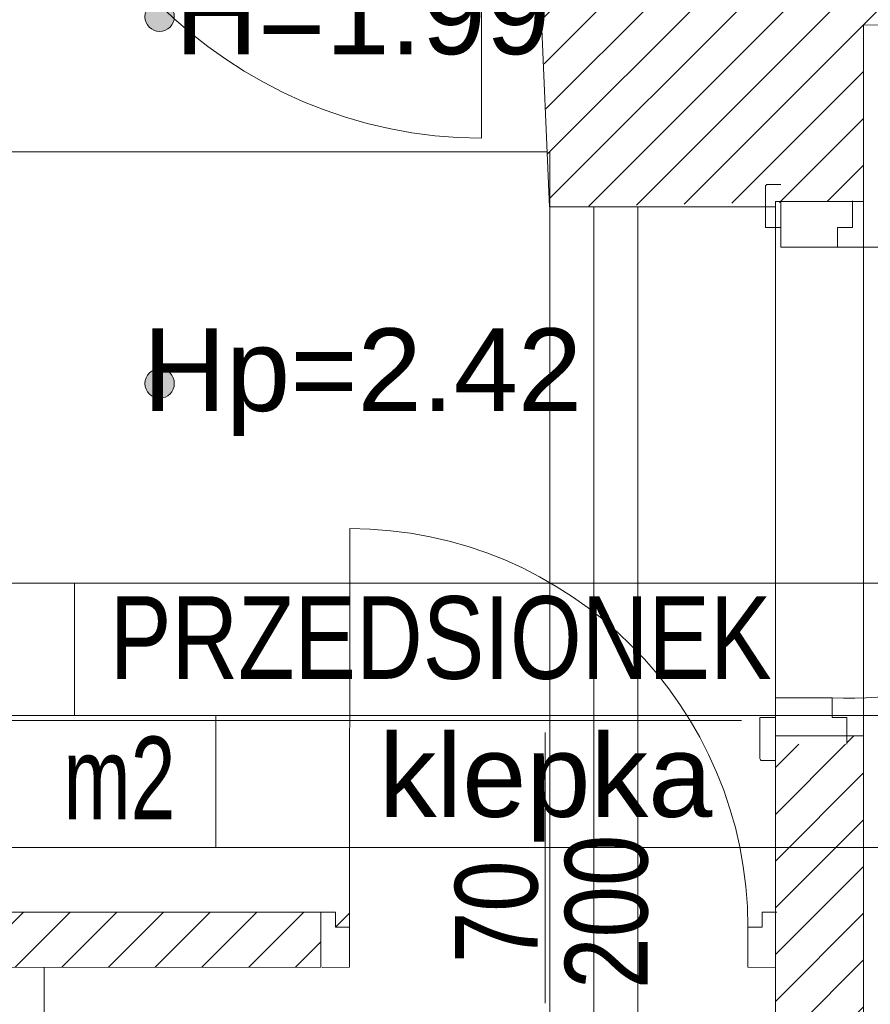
# Model space of a CAD drawing. Header units: millimetres. Extents: x -573548 to 674770, y -210017 to -47794.
# Tile 16 of 234: x 88448 to 89992, y -152610 to -150823. Entities that reach past the tile are written whole.
import ezdxf

# ---------------------------------------------------------------- set-up
doc = ezdxf.new("R2010")
doc.units = ezdxf.units.MM
for name, color, linetype, lineweight in [('A.05 RZUT 1 PIĘTRA_is$0$A-DRZWI_Nr_pióra__9', 8, 'Continuous', 9), ('A.05 RZUT 1 PIĘTRA_is$0$A-OPISY-2_Nr_pióra__2', 8, 'Continuous', 9), ('A.05 RZUT 1 PIĘTRA_is$0$A-OPISY-3_Nr_pióra__6', 8, 'Continuous', 9), ('A.05 RZUT 1 PIĘTRA_is$0$A-WYSOKOSCI_Nr_pióra__7', 8, 'Continuous', 9), ('A.05 RZUT 1 PIĘTRA_is$0$belki nad_Nr_pióra__1', 8, 'Continuous', 9), ('A.05 RZUT 1 PIĘTRA_is$0$Drawing & Figure_Nr_pióra__18', 8, 'Continuous', 9), ('A.05 RZUT 1 PIĘTRA_is$0$DRZWI_Nr_pióra__41', 8, 'Continuous', 9), ('A.05 RZUT 1 PIĘTRA_is$0$linia nadproza_Nr_pióra__1', 8, 'Continuous', 9), ('A.05 RZUT 1 PIĘTRA_is$0$opisy inne_Nr_pióra__1', 8, 'Continuous', 9), ('A.05 RZUT 1 PIĘTRA_is$0$OSIE_Nr_pióra__1', 8, 'Continuous', 9), ('A.05 RZUT 1 PIĘTRA_is$0$POSADZKI_Nr_pióra__18', 8, 'Continuous', 9), ('A.05 RZUT 1 PIĘTRA_is$0$SCIANY_KONSTR_Nr_pióra__4', 8, 'Continuous', 9), ('A.05 RZUT 1 PIĘTRA_is$0$Structural - Bearing_Nr_pióra__21', 8, 'Continuous', 9)]:
    doc.layers.add(name, color=color, linetype=linetype, lineweight=lineweight)
doc.styles.add('A.05 RZUT 1 PIĘTRA_is$0$STYL_AUTOMATYCZNY_1', font='arial.ttf')
doc.styles.add('A.05 RZUT 1 PIĘTRA_is$0$STYL_AUTOMATYCZNY_4', font='arial.ttf', dxfattribs={"width": 0.8})
doc.styles.add('A.05 RZUT 1 PIĘTRA_is$0$STYL_AUTOMATYCZNY_5', font='arial.ttf', dxfattribs={"width": 0.7})
pattern_1 = [(45, (0, 0), (-42.426407, 42.426407), [])]

# ---------------------------------------------------------------- blocks, each defined once
blk = doc.blocks.new('A.05 RZUT 1 PIĘTRA_is')
at = {"layer": 'A.05 RZUT 1 PIĘTRA_is$0$A-WYSOKOSCI_Nr_pióra__7'}
for points in [[(89012.8, -100817.7, 1), (88959.4, -100817.7, 1)], [(89012.8, -101483.3, 1), (88959.4, -101483.3, 1)]]:
    blk.add_hatch(color=256, dxfattribs=at).paths.add_polyline_path(points)
at = {"layer": 'A.05 RZUT 1 PIĘTRA_is$0$Drawing & Figure_Nr_pióra__18'}
h = blk.add_hatch(dxfattribs=at)
h.set_pattern_fill('Common_Brick_0001', color=256, style=0, pattern_type=2)
h.set_pattern_definition(pattern_1)
h.paths.add_polyline_path([(89654.6, -100102.9), (89694.3, -101162.9), (90244.3, -101151.9), (90244.3, -101152.9), (90264.3, -101152.9), (90264.3, -100832.9), (90764.3, -100826.6), (90823.3, -100825.8), (90823.3, -100825.3), (90903.3, -100824.3), (90903.3, -100824.8), (90983.3, -100823.8), (93664.1, -100790.2), (93744.1, -100789.2), (93824.1, -100788.2), (94503.3, -100779.6), (94854.3, -100775.2), (94934.3, -100774.2), (95014.3, -100773.2), (95044.3, -100772.9), (95044.3, -101287.2), (95044.3, -104162.2), (95044.3, -104362.2), (95044.3, -104732.9), (93158.2, -104732.9), (93068.8, -105120.5), (93068.8, -105263.1), (93082.2, -105383.1), (93091.7, -105383.1, -0.383982), (93127.2, -105418.4), (93139.5, -105418.4), (93139.5, -105433.4, 1.205804), (93187.4, -105465.6), (93202.1, -105465.6), (93202.1, -105483.1), (93284.8, -105483.1), (95122.5, -105483.1), (95163.8, -105483.1), (95163.8, -105465.6), (95178.6, -105465.6, 0.263086), (95201.5, -105483.1), (95209.5, -105483.1, 0.761796), (95217, -105427), (95217, -105412.2), (95663.8, -105412.2), (96110.6, -105412.2), (96110.6, -105427, 0.761796), (96118.1, -105483.1), (96126, -105483.1, 0.263086), (96149, -105465.6), (96163.8, -105465.6), (96163.8, -105483.1), (96246.4, -105483.1), (98021.7, -105483.1), (98037.6, -105483.1), (98037.6, -105465.6), (98052.4, -105465.6, 1.205804), (98100.2, -105433.4), (98100.2, -105418.4), (98112.6, -105418.4, -0.383982), (98148.1, -105383.1), (98157.6, -105383.1), (98170.9, -105263.1), (98170.9, -105130.5), (98077.5, -104882.9), (97788, -104882.9), (95677.5, -104882.9), (95679.6, -104662.9), (95682.5, -104362.2), (95684.4, -104162.2), (95712.1, -101287.2), (95727.5, -99682.9), (98025, -99682.9), (98094.2, -99114.5), (98094.2, -98984.5), (95622.2, -98984.5), (95616.6, -97541), (95023.8, -97541), (95026.5, -98041.5), (94503.3, -98041.4), (93024.1, -98041), (93024.1, -98041), (93024.1, -98532.9), (93024.1, -98981.5), (93034.1, -98981.5), (93164.1, -98981.5), (93164.1, -98532.9), (93164.1, -98201.5), (94503.3, -98201.5), (95016.5, -98201.5), (95016.5, -99042.9), (95036.5, -99042.9), (95274.5, -99042.9), (95274.5, -99182.9), (95016.5, -99182.9), (95016.5, -100032.8), (94642.7, -100032.8), (94503.3, -100032.8), (94346.5, -100032.8), (93368.8, -100032.8), (93187.6, -100032.8), (93187.6, -99972.8), (93047.6, -99972.8), (93047.6, -100102.8), (92867.6, -100102.8), (92867.6, -100591.8), (92867.6, -100622.8), (91784.1, -100622.8), (91784.1, -99845), (91644.1, -99845), (91644.1, -100102.9), (90903.3, -100102.9), (90764.3, -100102.9)])
h.paths.add_polyline_path([(94000.4, -100634.4), (93799.7, -100634.4), (93799.7, -100374.4), (94079.7, -100374.4), (94079.7, -100565.3)], flags=0)
h = blk.add_hatch(dxfattribs=at)
h.set_pattern_fill('Common_Brick_0001', color=256, style=0, pattern_type=2)
h.set_pattern_definition(pattern_1)
h.paths.add_polyline_path([(87115.9, -100492.8), (87117.8, -100822.8), (87139.6, -101122.7), (87143.7, -101122.7), (87762.4, -101122.8), (87762.4, -102100.8), (87662.4, -102100.8), (87662.4, -102410.8), (87574.3, -102411.9), (87574.3, -103580.4), (87514.3, -103580.4), (87514.3, -103595.4), (87527.3, -103595.4), (87527.3, -103607.4, -0.371445), (87540.3, -103623.3), (87540.3, -103695.7, 0.436052), (87550.3, -103705.4), (87550.3, -103720.4), (87574.3, -103720.4), (87874.2, -103720.4), (88324.3, -103632.9), (88324.3, -103632.5), (88324.4, -102743.8), (88324.3, -102542.9), (88333.3, -102542.9), (88413.3, -102542.8), (88493.3, -102542.8), (88776.7, -102542.8), (89278.8, -102542.8), (89278.9, -102442.9), (88493.3, -102442.9), (88413.3, -102442.8), (88333.3, -102442.9), (88310.5, -102442.9), (88294.5, -101062.8), (88294.6, -101062.8), (88294.1, -100242.9), (88654.1, -100242.9), (88654.1, -100102.9), (88413.3, -100102.9), (88264.1, -100102.9), (88264.1, -100032.8), (88264.1, -99982.8), (88124.2, -99982.8), (88124.1, -100032.8), (87626.1, -100032.8), (87624.2, -100492.8)])
h = blk.add_hatch(dxfattribs=at)
h.set_pattern_fill('Common_Brick_0001', color=256, style=0, pattern_type=2)
h.set_pattern_definition(pattern_1)
h.paths.add_polyline_path([(87734.4, -104420.9), (87590.3, -104420.9), (87592.9, -104560.9), (87592.9, -104676.4), (87592.9, -105483.1), (88377.9, -105483.1), (88437.5, -105483.1), (88437.5, -105465.6), (88452.3, -105465.6, 0.263086), (88475.3, -105483.1), (88483.2, -105483.1, 0.761796), (88490.7, -105427), (88490.7, -105412.2), (88937.5, -105412.2), (89384.3, -105412.2), (89384.3, -105427, 0.761796), (89391.8, -105483.1), (89399.7, -105483.1, 0.263086), (89422.7, -105465.6), (89437.5, -105465.6), (89437.5, -105483.1), (89501.9, -105483.1), (92019.7, -105483.1), (92102.4, -105483.1), (92102.4, -105465.6), (92117.2, -105465.6, 1.205804), (92165, -105433.4), (92165, -105418.4), (92177.3, -105418.4, -0.383982), (92212.8, -105383.1), (92222.4, -105383.1), (92235.7, -105263.1), (92235.7, -105120.5), (92171.9, -104732.9), (90264.3, -104732.9), (90264.3, -103092.3), (90264.3, -102852.3), (90264.3, -102612.2), (90264.3, -102325.5), (90264.3, -102122.9), (90234.3, -102122.9), (90234.3, -102138), (90104.3, -102138), (90104.3, -102122.9), (90104.3, -102122.9), (90104.3, -102325.5), (90104.3, -102442.9), (90104.3, -102612.2), (90104.3, -102852.3), (90104.3, -103092.3), (90104.3, -104672.9), (88324.3, -104672.9), (88324.3, -104542.9), (87884.4, -104420.9), (87734.4, -104420.9)])
h = blk.add_hatch(dxfattribs=at)
h.set_pattern_fill('Common_Brick_0001', color=256, style=0, pattern_type=2)
h.set_pattern_definition(pattern_1)
h.paths.add_polyline_path([(89331.2, -102442.9), (89278.9, -102442.9), (89305.5, -102442.9), (89305.5, -102469.9), (89331.2, -102469.9)])
at = {"layer": 'A.05 RZUT 1 PIĘTRA_is$0$A-DRZWI_Nr_pióra__9'}
blk.add_line((89686.2, -102116.6), (89686.2, -102607.6), dxfattribs=at)
for points in [[(89570.6, -100205.8), (89570.6, -101038.2, -0.411732), (88738.2, -100205.8)], [(90217.2, -101235.9), (91051.3, -101235.9, -0.42509), (90207.2, -102053.9)], [(89331.2, -102469.9), (89331.4, -101746.6, -0.414211), (90054.3, -102469.9)]]:
    blk.add_lwpolyline(points, format="xyb", dxfattribs=at)
at = {"layer": 'A.05 RZUT 1 PIĘTRA_is$0$A-OPISY-3_Nr_pióra__6'}
for p, q in [((88831.5, -101845.5), (88831.5, -102085.6)), ((88295.4, -102085.5), (90295.3, -102085.5)), ((88339.2, -102094.6), (90042.7, -102094.6)), ((89088.3, -102085.6), (89088.3, -102325.5))]:
    blk.add_line(p, q, dxfattribs=at)
blk.add_lwpolyline([(88295.4, -102325.5), (88295.4, -101845.5), (90295.3, -101845.5), (90295.3, -102325.5)], close=True, dxfattribs=at)
at = {"layer": 'A.05 RZUT 1 PIĘTRA_is$0$A-WYSOKOSCI_Nr_pióra__7'}
for centre in [(88986.1, -100817.7), (88986.1, -101483.3)]:
    blk.add_circle(centre, 26.7, dxfattribs=at)
at = {"layer": 'A.05 RZUT 1 PIĘTRA_is$0$belki nad_Nr_pióra__1'}
for p, q in [((89694.4, -101062.9), (89694.4, -104672.9)), ((89854.4, -101162.9), (89854.4, -104672.9))]:
    blk.add_line(p, q, dxfattribs=at)
at = {"layer": 'A.05 RZUT 1 PIĘTRA_is$0$DRZWI_Nr_pióra__41'}
for p, q in [((90114.3, -101200.2), (90114.3, -101151.9)), ((90104.3, -102089.7), (90104.3, -102138))]:
    blk.add_line(p, q, dxfattribs=at)
for points in [[(90086.1, -101200.2), (90086.1, -101126.1, -0.414334), (90090.1, -101122.1), (90114.3, -101122.1)], [(90076.1, -102089.7), (90076.1, -102163.7, 0.414334), (90080.1, -102167.7), (90104.3, -102167.7)]]:
    blk.add_lwpolyline(points, format="xyb", dxfattribs=at)
for points in [[(90244.3, -101151.9), (90244.3, -101200.2), (90217.2, -101200.2), (90217.2, -101235.9), (90114.3, -101235.9), (90114.3, -101200.2), (90086.1, -101200.2)], [(90234.3, -102138), (90234.3, -102089.7), (90207.2, -102089.7), (90207.2, -102053.9), (90104.3, -102053.9), (90104.3, -102089.7), (90076.1, -102089.7)], [(89278.9, -102442.9), (89305.5, -102442.9), (89305.5, -102469.9), (89331.2, -102469.9), (89331.2, -102542.8), (89281.2, -102542.9)], [(90106.6, -102442.9), (90080, -102442.9), (90080, -102469.9), (90054.3, -102469.9), (90054.3, -102542.8), (90104.3, -102542.9)]]:
    blk.add_lwpolyline(points, dxfattribs=at)
at = {"layer": 'A.05 RZUT 1 PIĘTRA_is$0$linia nadproza_Nr_pióra__1'}
for p, q in [((89689.9, -101062.9), (88294.5, -101062.8)), ((90104.3, -101152.9), (90104.3, -102122.9)), ((90264.3, -101152.9), (90264.3, -102122.9))]:
    blk.add_line(p, q, dxfattribs=at)
at = {"layer": 'A.05 RZUT 1 PIĘTRA_is$0$OSIE_Nr_pióra__1'}
blk.add_line((89774.4, -101162.9), (89774.4, -104672.9), dxfattribs=at)
at = {"layer": 'A.05 RZUT 1 PIĘTRA_is$0$POSADZKI_Nr_pióra__18'}
blk.add_line((88776.7, -102835.1), (88776.7, -102542.6), dxfattribs=at)
at = {"layer": 'A.05 RZUT 1 PIĘTRA_is$0$SCIANY_KONSTR_Nr_pióra__4'}
blk.add_line((90104.3, -101162.9), (90104.3, -101152.9), dxfattribs=at)
at = {"layer": 'A.05 RZUT 1 PIĘTRA_is$0$Structural - Bearing_Nr_pióra__21'}
for p, q in [((89694.3, -101162.9), (89654.2, -100232.8)), ((95044.3, -100772.9), (90264.3, -100832.9)), ((90264.3, -100832.9), (90264.3, -101152.9)), ((90264.3, -101152.9), (90104.3, -101152.9)), ((90104.3, -101162.9), (89694.3, -101162.9)), ((90264.3, -102122.9), (90104.3, -102122.9)), ((90104.3, -102122.9), (90104.3, -104672.9)), ((90264.3, -102122.9), (90264.3, -104732.9)), ((89278.9, -102442.8), (88295.4, -102442.9)), ((89278.9, -102442.9), (89278.8, -102542.9)), ((89278.8, -102542.8), (88324.3, -102542.9))]:
    blk.add_line(p, q, dxfattribs=at)
at = {"layer": 'A.05 RZUT 1 PIĘTRA_is$0$A-OPISY-2_Nr_pióra__2', "char_height": 150}
for s, insert, attachment_point, style in [('\\A1;{\\pql;\\fArial|b0|i0|c238|p0;\\W0.800000;PRZEDSIONEK}', (88895.8, -102021.4), 7, 'A.05 RZUT 1 PIĘTRA_is$0$STYL_AUTOMATYCZNY_4'), ('\\A1;{\\pqr;\\fArial|b0|i0|c238|p0;\\W0.700000;m2}', (89015, -102124.1), 3, 'A.05 RZUT 1 PIĘTRA_is$0$STYL_AUTOMATYCZNY_5'), ('\\A1;{\\pql;\\fArial|b0|i0|c238|p0;\\W1.000000;klepka}', (89384.2, -102315), 7, 'A.05 RZUT 1 PIĘTRA_is$0$STYL_AUTOMATYCZNY_1')]:
    blk.add_mtext(s, dxfattribs=dict(at, insert=insert, attachment_point=attachment_point, style=style))
at = {"layer": 'A.05 RZUT 1 PIĘTRA_is$0$A-WYSOKOSCI_Nr_pióra__7', "char_height": 150, "attachment_point": 5, "style": 'A.05 RZUT 1 PIĘTRA_is$0$STYL_AUTOMATYCZNY_1'}
for s, insert in [('\\A1;{\\pqc;\\fArial|b0|i0|c238|p0;\\W1.000000;H=1.99}', (89354.4, -100811.7)), ('\\A1;{\\pqc;\\fArial|b0|i0|c238|p0;\\W1.000000;Hp=2.42}', (89354.4, -101480.9))]:
    blk.add_mtext(s, dxfattribs=dict(at, insert=insert))
at = {"layer": 'A.05 RZUT 1 PIĘTRA_is$0$opisy inne_Nr_pióra__1', "char_height": 150, "attachment_point": 5, "rotation": 90, "style": 'A.05 RZUT 1 PIĘTRA_is$0$STYL_AUTOMATYCZNY_4'}
for s, insert in [('\\A1;{\\pqc;\\fArial|b0|i0|c238|p0;\\W0.800000;200}', (89798.2, -102442)), ('\\A1;{\\pqc;\\fArial|b0|i0|c238|p0;\\W0.800000;70}', (89598.4, -102442))]:
    blk.add_mtext(s, dxfattribs=dict(at, insert=insert))

msp = doc.modelspace()

# ---------------------------------------------------------------- block references
at = {"color": 150}
msp.add_blockref('A.05 RZUT 1 PIĘTRA_is', (-284.4, -50000), dxfattribs=at)

doc.saveas('drawing.dxf')
